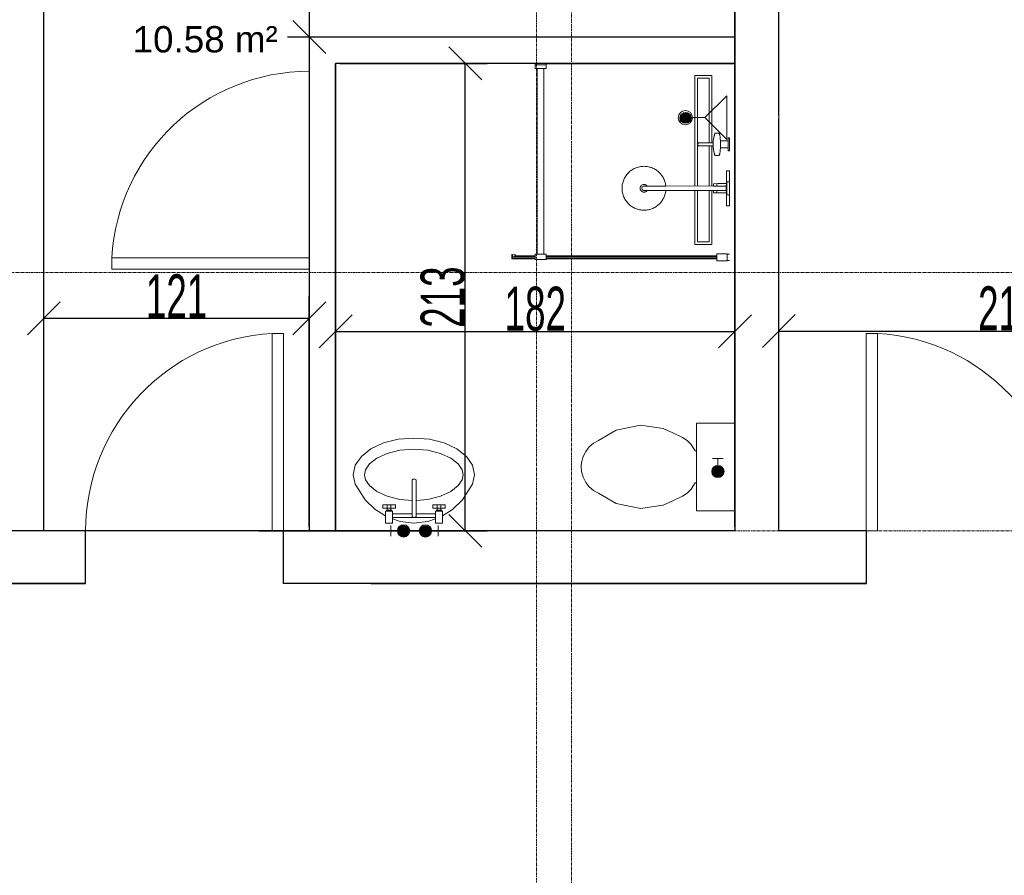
# Model space of a CAD drawing. Header units: millimetres. Extents: x -57334 to 14098, y -25409 to 16656.
# Tile 37 of 50: x -18823 to -14336, y -5139 to -1240. Entities that reach past the tile are written whole.
import ezdxf
from ezdxf.lldxf.tags import DXFTag

# ---------------------------------------------------------------- set-up
doc = ezdxf.new("R2010")
doc.units = ezdxf.units.MM
doc.linetypes.add('Linia siatki', pattern=[22.225, 12.7, -3.175, 3.175, -3.175])
for name, color, linetype, lineweight in [('A-ANNO-DIMS', 7, 'Continuous', 5), ('A-AREA-IDEN', 7, 'Continuous', 5), ('A-DETL-GENF', 7, 'Continuous', 5), ('A-DOOR', 7, 'Continuous', 5), ('A-WALL', 7, 'Continuous', 5), ('IS_Odbiorniki', 7, 'SOLID', 18), ('P-SANR-FIXT', 7, 'Continuous', 5), ('S-GRID', 7, 'Continuous', 5)]:
    doc.layers.add(name, color=color, linetype=linetype, lineweight=lineweight)
doc.layers.add('Default', color=7, linetype='Continuous')
doc.layers.add('IS_Ciepła_woda', color=1, linetype='DASHDOT', lineweight=30, true_color=0xff0000)
doc.styles.add('Arial_3', font='arial.ttf', dxfattribs={"height": 120})
doc.styles.add('Arial_5', font='arial.ttf', dxfattribs={"width": 0.6, "height": 200})
tags = doc.linetypes.add('DASHDOT', pattern=[20, 10, -5, 0, -5]).pattern_tags.tags
tags[10:11] = [DXFTag(74, 4), DXFTag(75, 0), DXFTag(340, '0'), DXFTag(46, 0.0), DXFTag(50, 0.0), DXFTag(44, 0.0), DXFTag(45, 0.0)]
tags[8:9] = [DXFTag(74, 4), DXFTag(75, 0), DXFTag(340, '0'), DXFTag(46, 0.0), DXFTag(50, 0.0), DXFTag(44, 0.0), DXFTag(45, 0.0)]
tags[6:7] = [DXFTag(74, 4), DXFTag(75, 0), DXFTag(340, '0'), DXFTag(46, 0.0), DXFTag(50, 0.0), DXFTag(44, 0.0), DXFTag(45, 0.0)]
tags[4:5] = [DXFTag(74, 4), DXFTag(75, 0), DXFTag(340, '0'), DXFTag(46, 0.0), DXFTag(50, 0.0), DXFTag(44, 0.0), DXFTag(45, 0.0)]
tags = doc.linetypes.add('SOLID', pattern=[10, 10, 0]).pattern_tags.tags
tags[6:7] = [DXFTag(74, 4), DXFTag(75, 0), DXFTag(340, '0'), DXFTag(46, 0.0), DXFTag(50, 0.0), DXFTag(44, 0.0), DXFTag(45, 0.0)]
tags[4:5] = [DXFTag(74, 4), DXFTag(75, 0), DXFTag(340, '0'), DXFTag(46, 0.0), DXFTag(50, 0.0), DXFTag(44, 0.0), DXFTag(45, 0.0)]
doc.dimstyles.new('standard_wielkość_otworów', dxfattribs={"dimscale": 304.8, "dimtxt": 204.05188, "dimasz": 0.492126, "dimexe": 0.328084, "dimexo": 0.0625, "dimgap": 0, "dimtad": 1, "dimdec": 0, "dimlfac": 0.1, "dimzin": 0, "dimdsep": 46, "dimtxsty": 'Arial_5', "dimblk1": 'OBLIQUE', "dimblk2": 'OBLIQUE', "dimsah": 1, "dimcen": 0.09, "dimazin": 0, "dimtfac": 1, "dimtdec": 4, "dimtix": 1, "dimtmove": 0, "dimatfit": 3, "dimfxl": 0.328084, "dimfxlon": 1, "dimtvp": 1, "dimtolj": 1, "dimtzin": 0, "dimarcsym": 2})

# ---------------------------------------------------------------- blocks, each defined once
blk = doc.blocks.new('M_Jednoskrzydłowe płytowe - 90-1643404-RZUT PIĘTRA II')
at = {"layer": 'A-DOOR', "lineweight": 18}
for p, q in [((399, 120), (399, 1020.2)), ((450, 1020.2), (399, 1020.2)), ((450, 120), (450, 1020.2)), ((450, 120), (399, 120))]:
    blk.add_line(p, q, dxfattribs=at)
at = {"layer": 'A-DOOR'}
blk.add_arc((450, 120), 901.7, 93.2424, 180, dxfattribs=at)
blk = doc.blocks.new('Sanitary_Showers_Roca_T-500-Pack-Basic-Thermostatic - T-500 Pack Basic Thermostatic-822852-Rzut Parteru')
at = {"layer": 'A-DETL-GENF'}
for p, q in [((63, 0), (-4.7, 0)), ((-4.7, 0), (-4.7, -13)), ((85.3, 0), (63, 0)), ((155.3, 0), (85.3, 0)), ((-167.8, -44.5), (-169.8, -44.9)), ((-165.6, -44), (-167.8, -44.5)), ((-163.2, -43.6), (-165.6, -44)), ((-160.5, -43.2), (-163.2, -43.6)), ((-157.6, -42.8), (-160.5, -43.2)), ((-154.4, -42.5), (-157.6, -42.8)), ((-123.6, -0.1), (-154.7, -0.1)), ((-154.7, -0.1), (-154.7, -6.1)), ((-154.7, -6.1), (-140.7, -6.1)), ((-151.1, -42.2), (-154.4, -42.5)), ((-147.7, -41.9), (-151.1, -42.2)), ((-144.1, -41.7), (-147.7, -41.9)), ((-140.7, -41.5), (-144.1, -41.7)), ((-140.7, -6.1), (-140.7, -41.5)), ((-140.7, -6.1), (-108.7, -6.1)), ((-134.3, -41.3), (-140.7, -41.5)), ((-127.9, -41.2), (-134.3, -41.3)), ((-121.5, -41.2), (-127.9, -41.2)), ((-94.7, -0.1), (-123.6, -0.1)), ((-115.1, -41.3), (-121.5, -41.2)), ((-108.7, -41.5), (-115.1, -41.3)), ((-108.7, -41.5), (-108.7, -6.1)), ((-108.7, -6.1), (-94.7, -6.1)), ((-105.4, -41.7), (-108.7, -41.5)), ((-101.8, -41.9), (-105.4, -41.7)), ((-98.3, -42.2), (-101.8, -41.9)), ((-95, -42.5), (-98.3, -42.2)), ((-91.9, -42.8), (-95, -42.5)), ((-94.7, -6.1), (-94.7, -0.1)), ((-89, -43.2), (-91.9, -42.8)), ((-86.3, -43.6), (-89, -43.2)), ((-83.8, -44), (-86.3, -43.6)), ((-81.6, -44.4), (-83.8, -44)), ((-79.7, -44.9), (-81.6, -44.4)), ((-4.7, -13), (53.8, -13)), ((45.3, -0.1), (45.3, -12.1)), ((45.3, -12.1), (105.3, -12.1)), ((53.8, -13), (54, -29.1)), ((53.8, -13), (61.3, -13)), ((54, -29.1), (54, -31.8)), ((54, -31.8), (54.3, -52.5)), ((61.3, -12.1), (61.3, -14.6)), ((61.3, -14.6), (89.3, -14.6)), ((65, -14.6), (65, -73.3)), ((89.3, -12.1), (75.3, -12.1)), ((85.6, -73.3), (85.6, -14.6)), ((89.3, -14.6), (89.3, -12.1)), ((96.8, -13), (89.3, -13)), ((96.3, -52.5), (96.5, -31.8)), ((96.5, -29.1), (96.8, -13)), ((96.5, -31.8), (96.5, -29.1)), ((96.8, -13), (155.3, -13)), ((105.3, -12.1), (105.3, -0.1)), ((155.3, -13), (155.3, 0)), ((-174.7, -47), (-175.3, -48)), ((-175.3, -48), (-175.3, -65.1)), ((-175.3, -65.1), (-174.7, -66.2)), ((-173.9, -46.4), (-174.7, -47)), ((-174.7, -66.2), (-173.9, -66.7)), ((-172.8, -45.9), (-173.9, -46.4)), ((-173.9, -66.7), (-172.8, -67.2)), ((-171.4, -45.4), (-172.8, -45.9)), ((-172.8, -67.2), (-171.4, -67.7)), ((-169.8, -44.9), (-171.4, -45.4)), ((-171.4, -67.7), (-169.8, -68.2)), ((-169.8, -68.2), (-167.8, -68.7)), ((-167.8, -68.7), (-165.5, -69.1)), ((-165.5, -69.1), (-164, -69.6)), ((-164, -69.6), (-163.1, -69.8)), ((-163.1, -69.8), (-156.8, -71.3)), ((-156.8, -71.3), (-155.8, -71.5)), ((-155.8, -71.5), (-154.8, -71.7)), ((-154.8, -71.7), (-149.8, -72.7)), ((-149.8, -72.7), (-148.9, -72.8)), ((-148.9, -72.8), (-147.9, -73)), ((-147.9, -73), (-146.8, -73.1)), ((-146.8, -73.1), (-142.4, -73.8)), ((-142.4, -73.8), (-141.6, -73.9)), ((-141.6, -73.9), (-140.6, -74)), ((-140.6, -74), (-139.6, -74.1)), ((-139.6, -74.1), (-138.6, -74.2)), ((-138.6, -74.2), (-137.6, -74.3)), ((-137.6, -74.3), (-136.5, -74.3)), ((-136.5, -74.3), (-133.6, -74.6)), ((-133.6, -74.6), (-132.8, -74.6)), ((-132.8, -74.6), (-131.7, -74.7)), ((-131.7, -74.7), (-131.7, -80.5)), ((-131.7, -74.7), (-128.9, -74.8)), ((-131.7, -80.5), (-131.7, -86)), ((-131.7, -86), (-131.7, -88.8)), ((-131.7, -88.8), (-131.7, -91.8)), ((-128.9, -74.8), (-126.1, -74.9)), ((-126.1, -74.9), (-123.3, -74.9)), ((-123.3, -74.9), (-120.5, -74.8)), ((-120.5, -74.8), (-117.7, -74.7)), ((-117.7, -74.7), (-116.7, -74.6)), ((-117.7, -109.6), (-117.7, -74.7)), ((-116.7, -74.6), (-115.8, -74.6)), ((-115.8, -74.6), (-112.9, -74.3)), ((-112.9, -74.3), (-111.8, -74.3)), ((-111.8, -74.3), (-110.8, -74.2)), ((-110.8, -74.2), (-109.8, -74.1)), ((-109.8, -74.1), (-108.8, -74)), ((-108.8, -74), (-107.9, -73.9)), ((-107.9, -73.9), (-107, -73.7)), ((-107, -73.7), (-102.6, -73.1)), ((-102.6, -73.1), (-101.5, -73)), ((-101.5, -73), (-100.5, -72.8)), ((-100.5, -72.8), (-99.6, -72.7)), ((-99.6, -72.7), (-94.7, -71.7)), ((-94.7, -71.7), (-93.6, -71.5)), ((-93.6, -71.5), (-92.6, -71.3)), ((-92.6, -71.3), (-86.4, -69.8)), ((-86.4, -69.8), (-85.4, -69.5)), ((-85.4, -69.5), (-83.9, -69.1)), ((-83.9, -69.1), (-81.6, -68.6)), ((-81.6, -68.6), (-79.6, -68.2)), ((-78, -45.4), (-79.7, -44.9)), ((-79.6, -68.2), (-78, -67.7)), ((-76.6, -45.9), (-78, -45.4)), ((-78, -67.7), (-76.6, -67.2)), ((-75.5, -46.4), (-76.6, -45.9)), ((-76.6, -67.2), (-75.5, -66.7)), ((-74.8, -46.9), (-75.5, -46.4)), ((-75.5, -66.7), (-74.8, -66.1)), ((-74.1, -48), (-74.8, -46.9)), ((-74.8, -66.1), (-74.1, -65.1)), ((-74.1, -65.1), (-74.1, -48)), ((54.3, -52.5), (54.7, -73.3)), ((54.4, -57.9), (65, -57.9)), ((54.7, -73.3), (65, -73.3)), ((60.3, -57.9), (59.5, -57.9)), ((60.3, -73.2), (59.5, -73.3)), ((61.1, -57.8), (60.3, -57.9)), ((61.1, -73.1), (60.3, -73.2)), ((61.9, -57.6), (61.1, -57.8)), ((61.9, -73), (61.1, -73.1)), ((62.6, -57.4), (61.9, -57.6)), ((62.6, -72.8), (61.9, -73)), ((63.4, -57.2), (62.6, -57.4)), ((63.4, -72.6), (62.6, -72.8)), ((64.2, -57), (63.4, -57.2)), ((64.2, -72.3), (63.4, -72.6)), ((65, -56.7), (64.2, -57)), ((65, -72.1), (64.2, -72.3)), ((65, -73.3), (64.8, -290.3)), ((86.4, -56.9), (85.6, -56.7)), ((85.6, -57.9), (96.2, -57.9)), ((86.4, -72.3), (85.6, -72)), ((85.6, -290.3), (85.6, -73.3)), ((85.6, -73.3), (95.8, -73.3)), ((87.2, -57.2), (86.4, -56.9)), ((87.2, -72.5), (86.4, -72.3)), ((88, -57.4), (87.2, -57.2)), ((88, -72.7), (87.2, -72.5)), ((88.8, -57.6), (88, -57.4)), ((88.8, -72.9), (88, -72.7)), ((89.6, -57.8), (88.8, -57.6)), ((89.6, -73.1), (88.8, -72.9)), ((90.4, -57.9), (89.6, -57.8)), ((90.4, -73.2), (89.6, -73.1)), ((91.3, -57.9), (90.4, -57.9)), ((91.3, -73.3), (90.4, -73.2)), ((95.8, -73.3), (96.3, -52.5)), ((-131.7, -91.8), (-131.7, -96.5)), ((-131.7, -96.5), (-131.7, -101.5)), ((-131.7, -101.5), (-131.7, -116.3)), ((-131.7, -116.3), (-131.7, -138.6)), ((-117.7, -121.5), (-117.7, -109.6)), ((-117.7, -130.3), (-117.7, -121.5)), ((-117.7, -136.7), (-117.7, -130.3)), ((-131.7, -138.6), (-131.5, -139.9)), ((-131.5, -139.9), (-131.1, -141.1)), ((-131.1, -141.1), (-130.4, -142.3)), ((-130.4, -142.3), (-129.5, -143.4)), ((-129.5, -143.4), (-127.2, -144.9)), ((-127.2, -144.9), (-126, -145.3)), ((-126, -145.3), (-124.7, -145.5)), ((-124.7, -145.5), (-123.4, -145.3)), ((-123.4, -145.3), (-122.1, -144.9)), ((-122.1, -144.9), (-119.9, -143.3)), ((-119.9, -143.3), (-119, -142.3)), ((-119, -142.3), (-118.3, -141.1)), ((-118.3, -141.1), (-117.8, -139.9)), ((-117.8, -139.9), (-117.7, -138.6)), ((-117.7, -138.6), (-117.7, -136.7)), ((10, -314.1), (6.4, -317.2)), ((13.7, -311), (10, -314.1)), ((17.6, -308.1), (13.7, -311)), ((21.7, -305.3), (17.6, -308.1)), ((26, -302.8), (21.7, -305.3)), ((30.4, -300.4), (26, -302.8)), ((35, -298.2), (30.4, -300.4)), ((39.7, -296.3), (35, -298.2)), ((44.6, -294.6), (39.7, -296.3)), ((49.5, -293.1), (44.6, -294.6)), ((54.6, -291.9), (49.5, -293.1)), ((59.6, -291), (54.6, -291.9)), ((64.8, -290.3), (59.6, -291)), ((65, -290.3), (65, -385.5)), ((90.3, -290.9), (85.6, -290.3)), ((85.6, -385.5), (85.6, -290.3)), ((95.3, -291.8), (90.3, -290.9)), ((100.2, -292.9), (95.3, -291.8)), ((104.9, -294.3), (100.2, -292.9)), ((109.5, -295.8), (104.9, -294.3)), ((114, -297.6), (109.5, -295.8)), ((118.4, -299.5), (114, -297.6)), ((122.5, -301.6), (118.4, -299.5)), ((126.6, -303.9), (122.5, -301.6)), ((130.4, -306.3), (126.6, -303.9)), ((134.1, -308.9), (130.4, -306.3)), ((137.6, -311.6), (134.1, -308.9)), ((141.1, -314.5), (137.6, -311.6)), ((-18.7, -355.5), (-20.2, -360.1)), ((-16.9, -351), (-18.7, -355.5)), ((-15, -346.7), (-16.9, -351)), ((-12.8, -342.5), (-15, -346.7)), ((-10.6, -338.5), (-12.8, -342.5)), ((-8.2, -334.6), (-10.6, -338.5)), ((-5.6, -331), (-8.2, -334.6)), ((-2.9, -327.4), (-5.6, -331)), ((0, -324), (-2.9, -327.4)), ((3.1, -320.6), (0, -324)), ((6.4, -317.2), (3.1, -320.6)), ((144.5, -317.6), (141.1, -314.5)), ((147.8, -320.9), (144.5, -317.6)), ((151, -324.4), (147.8, -320.9)), ((154.1, -328.2), (151, -324.4)), ((157, -332.1), (154.1, -328.2)), ((159.7, -336.2), (157, -332.1)), ((162.3, -340.5), (159.7, -336.2)), ((164.7, -344.9), (162.3, -340.5)), ((166.8, -349.5), (164.7, -344.9)), ((168.8, -354.2), (166.8, -349.5)), ((170.5, -359.1), (168.8, -354.2)), ((-24.6, -384.8), (-24.7, -390)), ((-24.7, -390), (-24.6, -395.1)), ((-24.2, -379.7), (-24.6, -384.8)), ((-24.6, -395.1), (-24.2, -400.3)), ((-23.6, -374.7), (-24.2, -379.7)), ((-24.2, -400.3), (-23.5, -405.4)), ((-22.7, -369.8), (-23.6, -374.7)), ((-21.6, -364.9), (-22.7, -369.8)), ((-20.2, -360.1), (-21.6, -364.9)), ((58.2, -386.3), (57.8, -388.8)), ((57.8, -388.8), (57.9, -391.4)), ((57.9, -391.4), (58.3, -393.9)), ((58.9, -383.8), (58.2, -386.3)), ((58.3, -393.9), (59.1, -396.4)), ((59.9, -381.4), (58.9, -383.8)), ((59.1, -396.4), (60.3, -398.7)), ((61.3, -379.3), (59.9, -381.4)), ((60.3, -398.7), (61.7, -400.8)), ((63, -377.3), (61.3, -379.3)), ((61.7, -400.8), (63.5, -402.7)), ((65, -375.6), (63, -377.3)), ((63.5, -402.7), (65.5, -404.3)), ((65, -385.5), (65.3, -392.3)), ((65.3, -392.3), (69, -397.9)), ((69, -397.9), (75.3, -400.1)), ((75.3, -400.1), (81.6, -397.9)), ((81.6, -397.9), (85.3, -392.3)), ((85, -404.3), (87.1, -402.7)), ((85.3, -392.3), (85.6, -385.5)), ((87.6, -377.3), (85.6, -375.6)), ((87.1, -402.7), (88.8, -400.8)), ((89.3, -379.3), (87.6, -377.3)), ((88.8, -400.8), (90.3, -398.7)), ((90.7, -381.4), (89.3, -379.3)), ((90.3, -398.7), (91.5, -396.4)), ((91.7, -383.8), (90.7, -381.4)), ((91.5, -396.4), (92.3, -393.9)), ((92.4, -386.3), (91.7, -383.8)), ((92.3, -393.9), (92.7, -391.4)), ((92.8, -388.8), (92.4, -386.3)), ((92.7, -391.4), (92.8, -388.8)), ((171.9, -364), (170.5, -359.1)), ((173.1, -369), (171.9, -364)), ((174.1, -374.1), (173.1, -369)), ((174.7, -379.3), (174.1, -374.1)), ((174.2, -404.8), (174.8, -399.8)), ((175.1, -384.4), (174.7, -379.3)), ((174.8, -399.8), (175.2, -394.7)), ((175.3, -389.6), (175.1, -384.4)), ((175.2, -394.7), (175.3, -389.6)), ((-23.5, -405.4), (-22.5, -410.5)), ((-22.5, -410.5), (-21.3, -415.5)), ((-21.3, -415.5), (-19.9, -420.5)), ((-19.9, -420.5), (-18.2, -425.3)), ((-18.2, -425.3), (-16.2, -430)), ((-16.2, -430), (-14.1, -434.6)), ((-14.1, -434.6), (-11.7, -439.1)), ((-11.7, -439.1), (-9.1, -443.3)), ((-9.1, -443.3), (-6.4, -447.5)), ((-6.4, -447.5), (-3.5, -451.4)), ((65.5, -404.3), (67.8, -405.6)), ((67.8, -405.6), (70.2, -406.5)), ((70.2, -406.5), (72.7, -407.1)), ((72.7, -407.1), (75.3, -407.3)), ((75.3, -407.3), (77.9, -407.1)), ((77.9, -407.1), (80.4, -406.5)), ((80.4, -406.5), (82.8, -405.6)), ((82.8, -405.6), (85, -404.3)), ((153.5, -452.1), (156.2, -448.5)), ((156.2, -448.5), (158.7, -444.9)), ((158.7, -444.9), (161.1, -441)), ((161.1, -441), (163.4, -437)), ((163.4, -437), (165.5, -432.8)), ((165.5, -432.8), (167.5, -428.5)), ((167.5, -428.5), (169.2, -424)), ((169.2, -424), (170.8, -419.4)), ((170.8, -419.4), (172.1, -414.6)), ((172.1, -414.6), (173.3, -409.8)), ((173.3, -409.8), (174.2, -404.8)), ((-3.5, -451.4), (-0.4, -455.1)), ((-0.4, -455.1), (2.8, -458.6)), ((2.8, -458.6), (6.1, -461.9)), ((6.1, -461.9), (9.5, -465.1)), ((9.5, -465.1), (13, -468)), ((13, -468), (16.5, -470.7)), ((16.5, -470.7), (20.2, -473.2)), ((20.2, -473.2), (24, -475.6)), ((24, -475.6), (28, -477.9)), ((28, -477.9), (32.2, -480)), ((32.2, -480), (36.6, -482)), ((36.6, -482), (41, -483.7)), ((41, -483.7), (45.7, -485.3)), ((45.7, -485.3), (50.4, -486.6)), ((50.4, -486.6), (55.3, -487.7)), ((55.3, -487.7), (60.2, -488.6)), ((60.2, -488.6), (65.3, -489.3)), ((65.3, -489.3), (70.4, -489.6)), ((70.4, -489.6), (75.5, -489.8)), ((75.5, -489.8), (80.6, -489.6)), ((80.6, -489.6), (85.8, -489.2)), ((85.8, -489.2), (90.9, -488.5)), ((90.9, -488.5), (96, -487.6)), ((96, -487.6), (101.1, -486.4)), ((101.1, -486.4), (106, -484.9)), ((106, -484.9), (110.8, -483.2)), ((110.8, -483.2), (115.6, -481.3)), ((115.6, -481.3), (120.2, -479.1)), ((120.2, -479.1), (124.6, -476.8)), ((124.6, -476.8), (128.9, -474.2)), ((128.9, -474.2), (133, -471.4)), ((133, -471.4), (136.9, -468.5)), ((136.9, -468.5), (140.6, -465.5)), ((140.6, -465.5), (144.1, -462.3)), ((144.1, -462.3), (147.5, -459)), ((147.5, -459), (150.6, -455.6)), ((150.6, -455.6), (153.5, -452.1))]:
    blk.add_line(p, q, dxfattribs=at)
blk = doc.blocks.new('Plumbing_Drainage_Roca_IN-WALL-950-IN-DRAIN-CHANNEL-Installatio - IN-WALL 950 IN-DRAIN CHANNEL - Installation drainage kit-V29-Rzut Parteru')
at = {"layer": 'A-DETL-GENF'}
for p, q in [((-385.7, 39.3), (-385.7, -38.1)), ((-78, 39.3), (-385.7, 39.3)), ((-78, 39.3), (-385.7, 39.3)), ((-385.7, 39.3), (-385.7, -38.1)), ((-78, 27.3), (-373.4, 27.3)), ((-373.4, 27.3), (-373.4, -26)), ((118.7, 39.3), (-63.9, 39.3)), ((118.7, 39.3), (-63.9, 39.3)), ((118.7, 27.3), (-63.9, 27.3)), ((385.8, 39.3), (139.3, 39.3)), ((385.8, 39.3), (139.3, 39.3)), ((373.6, 27.3), (139.3, 27.3)), ((373.6, -26), (373.6, 27.3)), ((385.8, -38.1), (385.8, 39.3)), ((385.8, -38.1), (385.8, 39.3)), ((-385.7, -38.1), (118.6, -38.1)), ((-385.7, -38.1), (118.6, -38.1)), ((-373.4, -26), (118.7, -26)), ((139.3, -26), (373.6, -26)), ((139.3, -38.1), (385.8, -38.1)), ((139.3, -38.1), (385.8, -38.1))]:
    blk.add_line(p, q, dxfattribs=at)
blk = doc.blocks.new('Sanitary_Shower-screens_Shower-wall-Square_100_GB51SRWL10 _1_ - 1000 mm_ Chromed Profiles-830542-Rzut Parteru')
at = {"layer": 'P-SANR-FIXT', "color": 13, "true_color": 0xcb6b69}
for p, q in [((11, 898), (1, 898)), ((11, 899), (11, 898)), ((11, 898), (11, 870)), ((56.5, 900), (12, 900)), ((58, 869.5), (58, 898.5)), ((1, 870), (11, 870)), ((11, 870), (11, 869)), ((12, 868), (56.5, 868)), ((837, 890.5), (58, 890.5)), ((58, 890.5), (58, 877.5)), ((837, 887), (58, 887)), ((58, 887), (58, 881)), ((58, 881), (837, 881)), ((58, 877.5), (837, 877.5)), ((887, 893), (837, 893)), ((837, 893), (837, 870)), ((837, 870), (887, 870)), ((846.5, 870), (846.5, 23)), ((877.5, 23), (877.5, 870)), ((887, 870), (887, 893)), ((993.5, 890.5), (887, 890.5)), ((991.5, 887), (887, 887)), ((887, 881), (991.5, 881)), ((887, 877.5), (981.3, 877.5)), ((977.8, 872.6), (991.1, 871.2)), ((981.1, 876.9), (978.3, 877.2)), ((980, 888.6), (979.9, 887.1)), ((979.9, 887.1), (991.8, 888.3)), ((991.8, 879.7), (979.9, 880.9)), ((979.9, 880.9), (979.9, 879.8)), ((979.9, 879.8), (981.8, 879.6)), ((991.4, 889.5), (980, 888.6)), ((981.8, 879.6), (981.1, 876.9)), ((988.9, 876), (989.6, 878.9)), ((991.5, 875.7), (988.9, 876)), ((989.3, 877.5), (993.5, 877.5)), ((989.6, 878.9), (991.3, 878.6)), ((991.5, 881), (991.5, 887)), ((991.8, 888.3), (991.8, 879.7)), ((993, 880.1), (993, 888)), ((993.5, 877.5), (993.5, 890.5)), ((846.5, 23), (837, 23)), ((837, 23), (837, 0)), ((837, 0), (887, 0)), ((838, 6), (888, 6)), ((846.5, 23), (877.5, 23)), ((887, 23), (877.5, 23)), ((887, 0), (887, 23))]:
    blk.add_line(p, q, dxfattribs=at)
for centre, radius, start, end in [((12, 899), 1, 90, 180), ((56.5, 898.5), 1.5, 0, 90), ((12, 869), 1, 180, 270), ((56.5, 869.5), 1.5, 270, 360), ((978, 874.9), 2.29, 83.0727, 263.758), ((991.3, 873.5), 2.28, 263.758, 84.1208), ((991.5, 880.1), 1.52, 261.8239, 359.9691), ((991.5, 888), 1.51, 2.4505, 94.355)]:
    blk.add_arc(centre, radius, start, end, dxfattribs=at)
blk = doc.blocks.new('A$C4DF32C06')
at = {"layer": 'IS_Odbiorniki', "ltscale": 10}
h = blk.add_hatch(color=256, dxfattribs=at)
h.dxf.hatch_style = 1
edge = h.paths.add_edge_path()
edge.add_arc((28.2, 28.2), 28.2, 0, 360)
for points in [[(56.5, 28.2), (86.6, 28.2), (86.6, 52.7)], [(56.5, 28.2), (86.6, 28.2), (86.6, 3.8)]]:
    blk.add_lwpolyline(points, dxfattribs=at)
blk.add_circle((28.2, 28.2), 28.2, dxfattribs=at)
blk = doc.blocks.new('M_Jednoskrzydłowe płytowe - 90-1645250-RZUT PIĘTRA II')
at = {"layer": 'A-DOOR', "lineweight": 18}
for p, q in [((399, -150), (399, -1050.2)), ((450, -150), (399, -150)), ((450, -150), (450, -1050.2)), ((450, -1050.2), (399, -1050.2))]:
    blk.add_line(p, q, dxfattribs=at)
at = {"layer": 'A-DOOR'}
blk.add_arc((450, -150), 901.7, 180, 266.7576, dxfattribs=at)
blk = doc.blocks.new('_Oblique')
at = {"color": 0, "linetype": 'ByBlock', "lineweight": -2}
blk.add_line((-0.5, -0.5), (0.5, 0.5), dxfattribs=at)
blk = doc.blocks.new('*D261')
at = {"layer": 'A-ANNO-DIMS', "color": 0, "lineweight": -2, "transparency": 16777216}
for p, q in [((-18713.4, -3550.4), (-18713.4, -2500.6)), ((-17503.4, -3550.4), (-17503.4, -2500.6)), ((-18713.4, -2600.6), (-17503.4, -2600.6))]:
    blk.add_line(p, q, dxfattribs=at)
at = {"layer": 'Defpoints', "color": 0, "transparency": 16777216}
for p in [(-17503.4, -2600.6), (-18713.4, -3569.4), (-17503.4, -3569.4)]:
    blk.add_point(p, dxfattribs=at)
at = {"layer": 'A-ANNO-DIMS', "color": 0, "lineweight": -2, "transparency": 16777216, "xscale": 150, "yscale": 150, "zscale": 150, "rotation": 180}
blk.add_blockref('_Oblique', (-18713.4, -2600.6), dxfattribs=at)
at = {"layer": 'A-ANNO-DIMS', "color": 0, "lineweight": -2, "transparency": 16777216, "xscale": 150, "yscale": 150, "zscale": 150}
blk.add_blockref('_Oblique', (-17503.4, -2600.6), dxfattribs=at)
at = {"layer": 'A-ANNO-DIMS', "color": 0, "transparency": 16777216, "insert": (-18108.4, -2500.2), "char_height": 200, "attachment_point": 5, "style": 'Arial_5'}
blk.add_mtext('\\A1;121', dxfattribs=at)
blk = doc.blocks.new('*D262')
at = {"layer": 'A-ANNO-DIMS', "color": 0, "lineweight": -2, "transparency": 16777216}
for p, q in [((-15582.5, 1535.5), (-17603.4, 1535.5)), ((-17503.4, 1535.5), (-17503.4, -1318.9)), ((-15582.5, -1318.9), (-17603.4, -1318.9))]:
    blk.add_line(p, q, dxfattribs=at)
at = {"layer": 'Defpoints', "color": 0, "transparency": 16777216}
for p in [(-15563.4, 1535.5), (-17503.4, -1318.9), (-15563.4, -1318.9)]:
    blk.add_point(p, dxfattribs=at)
at = {"layer": 'A-ANNO-DIMS', "color": 0, "lineweight": -2, "transparency": 16777216, "xscale": 150, "yscale": 150, "zscale": 150}
for p, rotation in [((-17503.4, 1535.5), 90), ((-17503.4, -1318.9), 270)]:
    blk.add_blockref('_Oblique', p, dxfattribs=dict(at, rotation=rotation))
at = {"layer": 'A-ANNO-DIMS', "color": 0, "transparency": 16777216, "insert": (-17605.5, 108.3), "char_height": 200, "attachment_point": 5, "rotation": 90, "style": 'Arial_5'}
blk.add_mtext('\\A1;285', dxfattribs=at)
blk = doc.blocks.new('*D263')
at = {"layer": 'A-ANNO-DIMS', "color": 0, "lineweight": -2, "transparency": 16777216}
for p, q in [((-18713.4, -3550.4), (-18713.4, -936.2)), ((-15563.4, -3550.4), (-15563.4, -936.2)), ((-18713.4, -1036.2), (-15563.4, -1036.2))]:
    blk.add_line(p, q, dxfattribs=at)
at = {"layer": 'Defpoints', "color": 0, "transparency": 16777216}
for p in [(-15563.4, -1036.2), (-18713.4, -3569.4), (-15563.4, -3569.4)]:
    blk.add_point(p, dxfattribs=at)
at = {"layer": 'A-ANNO-DIMS', "color": 0, "lineweight": -2, "transparency": 16777216, "xscale": 150, "yscale": 150, "zscale": 150, "rotation": 180}
blk.add_blockref('_Oblique', (-18713.4, -1036.2), dxfattribs=at)
at = {"layer": 'A-ANNO-DIMS', "color": 0, "lineweight": -2, "transparency": 16777216, "xscale": 150, "yscale": 150, "zscale": 150}
blk.add_blockref('_Oblique', (-15563.4, -1036.2), dxfattribs=at)
at = {"layer": 'A-ANNO-DIMS', "color": 0, "transparency": 16777216, "insert": (-17138.4, -934), "char_height": 200, "attachment_point": 5, "style": 'Arial_5'}
blk.add_mtext('\\A1;315', dxfattribs=at)
blk = doc.blocks.new('*D264')
at = {"layer": 'A-ANNO-DIMS', "color": 0, "lineweight": -2, "transparency": 16777216}
for p, q in [((-17383.4, -3550.4), (-17383.4, -2560.1)), ((-15563.4, -3550.4), (-15563.4, -2560.1)), ((-17383.4, -2660.1), (-15563.4, -2660.1))]:
    blk.add_line(p, q, dxfattribs=at)
at = {"layer": 'Defpoints', "color": 0, "transparency": 16777216}
for p in [(-15563.4, -2660.1), (-17383.4, -3569.4), (-15563.4, -3569.4)]:
    blk.add_point(p, dxfattribs=at)
at = {"layer": 'A-ANNO-DIMS', "color": 0, "lineweight": -2, "transparency": 16777216, "xscale": 150, "yscale": 150, "zscale": 150, "rotation": 180}
blk.add_blockref('_Oblique', (-17383.4, -2660.1), dxfattribs=at)
at = {"layer": 'A-ANNO-DIMS', "color": 0, "lineweight": -2, "transparency": 16777216, "xscale": 150, "yscale": 150, "zscale": 150}
blk.add_blockref('_Oblique', (-15563.4, -2660.1), dxfattribs=at)
at = {"layer": 'A-ANNO-DIMS', "color": 0, "transparency": 16777216, "insert": (-16473.4, -2558), "char_height": 200, "attachment_point": 5, "style": 'Arial_5'}
blk.add_mtext('\\A1;182', dxfattribs=at)
blk = doc.blocks.new('*D265')
at = {"layer": 'A-ANNO-DIMS', "color": 0, "lineweight": -2, "transparency": 16777216}
for p, q in [((-17364.4, -1438.9), (-16692.4, -1438.9)), ((-16792.4, -3569.4), (-16792.4, -1438.9)), ((-17364.4, -3569.4), (-16692.4, -3569.4))]:
    blk.add_line(p, q, dxfattribs=at)
at = {"layer": 'Defpoints', "color": 0, "transparency": 16777216}
for p in [(-17383.4, -1438.9), (-16792.4, -1438.9), (-17383.4, -3569.4)]:
    blk.add_point(p, dxfattribs=at)
at = {"layer": 'A-ANNO-DIMS', "color": 0, "lineweight": -2, "transparency": 16777216, "xscale": 150, "yscale": 150, "zscale": 150}
for p, rotation in [((-16792.4, -1438.9), 90), ((-16792.4, -3569.4), 270)]:
    blk.add_blockref('_Oblique', p, dxfattribs=dict(at, rotation=rotation))
at = {"layer": 'A-ANNO-DIMS', "color": 0, "transparency": 16777216, "insert": (-16894.6, -2504.1), "char_height": 200, "attachment_point": 5, "rotation": 90, "style": 'Arial_5'}
blk.add_mtext('\\A1;213', dxfattribs=at)
blk = doc.blocks.new('*D266')
at = {"layer": 'A-ANNO-DIMS', "color": 0, "lineweight": -2, "transparency": 16777216}
for p, q in [((-15363.4, -3550.4), (-15363.4, -2558.6)), ((-13267.7, -3550.4), (-13267.7, -2558.6)), ((-15363.4, -2658.6), (-13267.7, -2658.6))]:
    blk.add_line(p, q, dxfattribs=at)
at = {"layer": 'Defpoints', "color": 0, "transparency": 16777216}
for p in [(-13267.7, -2658.6), (-15363.4, -3569.4), (-13267.7, -3569.4)]:
    blk.add_point(p, dxfattribs=at)
at = {"layer": 'A-ANNO-DIMS', "color": 0, "lineweight": -2, "transparency": 16777216, "xscale": 150, "yscale": 150, "zscale": 150, "rotation": 180}
blk.add_blockref('_Oblique', (-15363.4, -2658.6), dxfattribs=at)
at = {"layer": 'A-ANNO-DIMS', "color": 0, "lineweight": -2, "transparency": 16777216, "xscale": 150, "yscale": 150, "zscale": 150}
blk.add_blockref('_Oblique', (-13267.7, -2658.6), dxfattribs=at)
at = {"layer": 'A-ANNO-DIMS', "color": 0, "transparency": 16777216, "insert": (-14315.5, -2556.5), "char_height": 200, "attachment_point": 5, "style": 'Arial_5'}
blk.add_mtext('\\A1;210', dxfattribs=at)

msp = doc.modelspace()

# ---------------------------------------------------------------- hatches: boundary and pattern name
at = {"true_color": 0xed1f24}
h = msp.add_hatch(color=240, dxfattribs=at)
h.dxf.hatch_style = 1
edge = h.paths.add_edge_path()
edge.add_arc((-15788.5, -1687.2), 24.5, 0, 360)
h = msp.add_hatch(color=240, dxfattribs=at)
h.dxf.hatch_style = 1
edge = h.paths.add_edge_path()
edge.add_arc((-15641.1, -3298.7), 24.5, 0, 360)
h = msp.add_hatch(color=240, dxfattribs=at)
h.dxf.hatch_style = 1
edge = h.paths.add_edge_path()
edge.add_arc((-17073.6, -3570.1), 24.5, 0, 360)
h = msp.add_hatch(color=240, dxfattribs=at)
h.dxf.hatch_style = 1
edge = h.paths.add_edge_path()
edge.add_arc((-16973.9, -3570.7), 24.5, 0, 360)

# ---------------------------------------------------------------- linework, layer by layer
for p, q in [((-18713.4, -2525.2), (-18713.4, 1520.6)), ((-18713.4, -3569.4), (-18713.4, 920.5)), ((-17503.4, -1318.9), (-17503.4, -3569.4)), ((-15563.4, -1318.9), (-17503.4, -1318.9)), ((-15563.4, -1438.9), (-17383.4, -1438.9)), ((-17383.4, -1438.9), (-17383.4, -3569.4)), ((-17383.4, -3569.4), (-17383.4, -1438.9)), ((-16424.3, -1438.9), (-15563.4, -1438.9)), ((-18713.4, -3569.4), (-18713.4, -2525.2)), ((-16468.4, -3569.4), (-19608.4, -3569.4)), ((-15563.4, -3569.4), (-18713.4, -3569.4)), ((-18522.9, -3809.4), (-18522.9, -3569.4)), ((-17733.4, -3569.4), (-17223.4, -3569.4)), ((-17621.2, -3809.4), (-17621.2, -3569.4)), ((-15563.4, -3569.4), (-17383.4, -3569.4)), ((-18522.9, -3809.4), (-19372.9, -3809.4)), ((-14963.4, -3809.4), (-17621.2, -3809.4))]:
    msp.add_line(p, q)
at = {"color": 240, "true_color": 0xed1f24}
for centre in [(-15788.5, -1687.2), (-15641.1, -3298.7), (-17073.6, -3570.1), (-16973.9, -3570.7)]:
    msp.add_circle(centre, 24.5, dxfattribs=at)
at = {"layer": 'A-WALL', "lineweight": 25}
for p, q in [((-15563.4, 1535.5), (-15563.4, -3569.4)), ((-15363.4, -1679.4), (-15363.4, -679.4)), ((-15363.4, -3569.4), (-15363.4, -1689.4)), ((-18123.4, -3569.4), (-18813.4, -3569.4)), ((-15563.4, -3569.4), (-17223.4, -3569.4)), ((-14963.4, -3569.4), (-15363.4, -3569.4)), ((-14963.4, -3809.4), (-14963.4, -3569.4)), ((-20953.4, -3809.4), (-18522.9, -3809.4)), ((-17223.4, -3809.4), (-14963.4, -3809.4))]:
    msp.add_line(p, q, dxfattribs=at)
at = {"layer": 'A-WALL'}
msp.add_line((-15363.4, -1679.4), (-15363.4, -1689.4), dxfattribs=at)
at = {"layer": 'Default', "color": 7, "lineweight": 15, "ltscale": 35, "transparency": 33554687}
for p, q in [((-16105, -3110.8), (-15994.5, -3087.8)), ((-15994.5, -3087.8), (-15890.9, -3102.8)), ((-15563.4, -3077.8), (-15739.4, -3077.8)), ((-15739.4, -3077.8), (-15739.4, -3204.8)), ((-16185.8, -3157.8), (-16105, -3110.8)), ((-15847, -3122.8), (-15890.9, -3102.8)), ((-15803.1, -3143.8), (-15847, -3122.8)), ((-17222.3, -3195.4), (-17165, -3168.8)), ((-17165, -3168.8), (-17098.4, -3152.1)), ((-17098.4, -3152.1), (-17026.8, -3146.3)), ((-17026.8, -3146.3), (-16955.3, -3152.1)), ((-16955.3, -3152.1), (-16888.6, -3168.8)), ((-16888.6, -3168.8), (-16831.4, -3195.4)), ((-16207.8, -3169.6), (-16227.2, -3186.2)), ((-16185.8, -3157.8), (-16207.8, -3169.6)), ((-15782, -3157.8), (-15803.1, -3143.8)), ((-15763.5, -3175.8), (-15782, -3157.8)), ((-15744.5, -3204.8), (-15763.5, -3175.8)), ((-17293.8, -3270.6), (-17266.2, -3230.1)), ((-17266.2, -3230.1), (-17222.3, -3195.4)), ((-17195.9, -3238.3), (-17148.2, -3216.1)), ((-17148.2, -3216.1), (-17090.2, -3201.6)), ((-17090.2, -3201.6), (-17026.8, -3196.5)), ((-17026.8, -3196.5), (-16963.4, -3201.6)), ((-16963.4, -3201.6), (-16905.4, -3216.1)), ((-16905.4, -3216.1), (-16857.8, -3238.3)), ((-16831.4, -3195.4), (-16787.5, -3230.1)), ((-16787.5, -3230.1), (-16759.9, -3270.6)), ((-16255.2, -3231), (-16262.5, -3257.3)), ((-16243.2, -3207), (-16255.2, -3231)), ((-16227.2, -3186.2), (-16243.2, -3207)), ((-15739.4, -3204.8), (-15744.5, -3204.8)), ((-15739.4, -3204.8), (-15739.4, -3350.8)), ((-17303.2, -3313.9), (-17293.8, -3270.6)), ((-17247, -3290.7), (-17229.2, -3264.6)), ((-17229.2, -3264.6), (-17195.9, -3238.3)), ((-16857.8, -3238.3), (-16824.5, -3264.6)), ((-16824.5, -3264.6), (-16806.7, -3290.7)), ((-16759.9, -3270.6), (-16750.5, -3313.9)), ((-16262.5, -3257.3), (-16264.4, -3277.8)), ((-17293.8, -3357.3), (-17303.2, -3313.9)), ((-17252, -3313.9), (-17247, -3290.7)), ((-17247, -3337.2), (-17252, -3313.9)), ((-16806.7, -3290.7), (-16801.6, -3313.9)), ((-16801.6, -3313.9), (-16806.7, -3337.2)), ((-16750.5, -3313.9), (-16759.9, -3357.3)), ((-16264.4, -3277.8), (-16265, -3277.8)), ((-16262.5, -3298.3), (-16264.4, -3277.8)), ((-16255.2, -3324.6), (-16262.5, -3298.3)), ((-17277, -3381.9), (-17293.8, -3357.3)), ((-17229.2, -3363.2), (-17247, -3337.2)), ((-17195.9, -3389.6), (-17229.2, -3363.2)), ((-17029.8, -3333.1), (-17035.2, -3337.4)), ((-17029.8, -3333.1), (-17035.2, -3337.4)), ((-17035.2, -3337.4), (-17035.2, -3492.3)), ((-17026, -3333.1), (-17029.8, -3333.1)), ((-17022.2, -3333.1), (-17026, -3333.1)), ((-17022.2, -3333.1), (-17016.9, -3337.4)), ((-17016.9, -3337.4), (-17016.9, -3358.9)), ((-17016.9, -3358.9), (-17016.9, -3504.4)), ((-16824.5, -3363.2), (-16857.8, -3389.6)), ((-16806.7, -3337.2), (-16824.5, -3363.2)), ((-16759.9, -3357.3), (-16776.6, -3381.9)), ((-16243.2, -3348.7), (-16255.2, -3324.6)), ((-16227.2, -3369.4), (-16243.2, -3348.7)), ((-15744.5, -3350.8), (-15763.5, -3379.8)), ((-15739.4, -3350.8), (-15744.5, -3350.8)), ((-15739.4, -3350.8), (-15739.4, -3477.8)), ((-17277, -3381.9), (-17248.3, -3427.4)), ((-17148.2, -3411.8), (-17195.9, -3389.6)), ((-16857.8, -3389.6), (-16905.4, -3411.8)), ((-16805.3, -3427.4), (-16776.6, -3381.9)), ((-16227.2, -3369.4), (-16207.8, -3386.1)), ((-16207.8, -3386.1), (-16185.8, -3397.8)), ((-16185.8, -3397.8), (-16105, -3444.8)), ((-15782, -3397.8), (-15803.1, -3411.8)), ((-15763.5, -3379.8), (-15782, -3397.8)), ((-17248.3, -3427.4), (-17203.4, -3472.2)), ((-17168.6, -3451.5), (-17168.6, -3466.5)), ((-17148.4, -3451.5), (-17168.6, -3451.5)), ((-17148.4, -3451.5), (-17148.4, -3466.5)), ((-17131.3, -3451.5), (-17148.4, -3451.5)), ((-17090.2, -3426.3), (-17148.2, -3411.8)), ((-17131.3, -3466.5), (-17131.3, -3451.5)), ((-17110.8, -3451.5), (-17131.3, -3451.5)), ((-17110.8, -3466.5), (-17110.8, -3451.5)), ((-17035.2, -3430.7), (-17090.2, -3426.3)), ((-16963.5, -3426.3), (-17017, -3430.7)), ((-16905.4, -3411.8), (-16963.5, -3426.3)), ((-16941.2, -3451.5), (-16941.2, -3466.5)), ((-16920.2, -3451.5), (-16941.2, -3451.5)), ((-16920.2, -3466.5), (-16920.2, -3451.5)), ((-16903.6, -3451.5), (-16920.2, -3451.5)), ((-16883.5, -3451.5), (-16903.6, -3451.5)), ((-16903.6, -3466.5), (-16903.6, -3451.5)), ((-16883.5, -3466.5), (-16883.5, -3451.5)), ((-16850.2, -3472.2), (-16805.3, -3427.4)), ((-16105, -3444.8), (-15994.5, -3467.8)), ((-15890.9, -3452.8), (-15994.5, -3467.8)), ((-15847, -3432.8), (-15890.9, -3452.8)), ((-15803.1, -3411.8), (-15847, -3432.8)), ((-17203.4, -3472.2), (-17168.6, -3494)), ((-17168.6, -3466.5), (-17148.4, -3466.5)), ((-17168.6, -3494), (-17161, -3498.8)), ((-17161, -3498.8), (-17155.5, -3502.2)), ((-17151.8, -3479.6), (-17155.5, -3479.6)), ((-17155.5, -3479.6), (-17155.5, -3533.8)), ((-17151.8, -3474.5), (-17151.8, -3479.6)), ((-17151.8, -3474.5), (-17127.4, -3474.5)), ((-17127.4, -3479.6), (-17151.8, -3479.6)), ((-17148.4, -3466.5), (-17131.3, -3466.5)), ((-17148.4, -3474.5), (-17148.4, -3466.5)), ((-17131.3, -3474.5), (-17131.3, -3466.5)), ((-17131.3, -3466.5), (-17110.8, -3466.5)), ((-17131.3, -3466.5), (-17131.3, -3466.5)), ((-17127.4, -3479.6), (-17127.4, -3474.5)), ((-17124.1, -3479.6), (-17127.4, -3479.6)), ((-17124.1, -3479.6), (-17124.1, -3533.8)), ((-17035.2, -3492.3), (-17124.1, -3492.3)), ((-17035.2, -3504.4), (-17035.2, -3492.3)), ((-16927.9, -3492.3), (-17016.9, -3492.3)), ((-16941.2, -3466.5), (-16920.2, -3466.5)), ((-16924.1, -3479.6), (-16927.9, -3479.6)), ((-16927.9, -3533.8), (-16927.9, -3479.6)), ((-16924.1, -3474.5), (-16924.1, -3479.6)), ((-16920.2, -3474.5), (-16924.1, -3474.5)), ((-16899.7, -3479.6), (-16924.1, -3479.6)), ((-16920.2, -3466.5), (-16903.6, -3466.5)), ((-16920.2, -3474.5), (-16920.2, -3466.5)), ((-16920.2, -3474.5), (-16903.6, -3474.5)), ((-16903.6, -3466.5), (-16883.5, -3466.5)), ((-16903.6, -3474.5), (-16903.6, -3466.5)), ((-16899.7, -3474.5), (-16903.6, -3474.5)), ((-16899.7, -3479.6), (-16899.7, -3474.5)), ((-16896.5, -3479.6), (-16899.7, -3479.6)), ((-16896.5, -3501.2), (-16850.2, -3472.2)), ((-16896.5, -3533.8), (-16896.5, -3479.6)), ((-15739.4, -3477.8), (-15563.4, -3477.8)), ((-17155.5, -3533.8), (-17124.1, -3533.8)), ((-17026, -3509.1), (-17124.1, -3509.1)), ((-17124.1, -3514.8), (-17089.8, -3526.8)), ((-17089.8, -3526.8), (-17026.8, -3533.8)), ((-17029.8, -3509.1), (-17035.2, -3504.4)), ((-17029.8, -3509.1), (-17035.2, -3509.1)), ((-17022.2, -3509.1), (-17029.8, -3509.1)), ((-17026.8, -3533.8), (-16963.8, -3526.8)), ((-16927.9, -3509.1), (-17026, -3509.1)), ((-17016.9, -3504.4), (-17022.2, -3509.1)), ((-17016.9, -3509.1), (-17022.2, -3509.1)), ((-16963.8, -3526.8), (-16927.9, -3514.2)), ((-16927.9, -3533.8), (-16896.5, -3533.8))]:
    msp.add_line(p, q, dxfattribs=at)
at = {"layer": 'IS_Odbiorniki', "ltscale": 10}
for points in [[(-15600.9, -1586), (-15600.9, -1786), (-15700, -1686), (-15600.9, -1586)], [(-15700, -1686), (-15759.4, -1686)]]:
    msp.add_lwpolyline(points, dxfattribs=at)
msp.add_ellipse((-15789.2, -1686), major_axis=(-32.4, 0), ratio=1, dxfattribs=at)
at = {"layer": 'S-GRID', "linetype": 'Linia siatki'}
for p, q in [((-16308.4, 10521.6), (-16308.4, -21375.5)), ((-16468.4, 9251.6), (-16468.4, -20105.5)), ((-55866.7, -2392.4), (559.4, -2392.4)), ((-55866.7, -3569.4), (559.4, -3569.4))]:
    msp.add_line(p, q, dxfattribs=at)

# ---------------------------------------------------------------- block references
at = {"layer": 'A-DETL-GENF', "rotation": 270}
for name, p in [('Plumbing_Drainage_Roca_IN-WALL-950-IN-DRAIN-CHANNEL-Installatio - IN-WALL 950 IN-DRAIN CHANNEL - Installation drainage kit-V29-Rzut Parteru', (-15708.3, -1878.9)), ('Sanitary_Showers_Roca_T-500-Pack-Basic-Thermostatic - T-500 Pack Basic Thermostatic-822852-Rzut Parteru', (-15588.3, -1932.6))]:
    msp.add_blockref(name, p, dxfattribs=at)
at = {"layer": 'A-DOOR', "rotation": 269.9999999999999}
msp.add_blockref('M_Jednoskrzydłowe płytowe - 90-1645250-RZUT PIĘTRA II', (-17353.4, -1926.2), dxfattribs=at)
at = {"layer": 'A-DOOR'}
msp.add_blockref('M_Jednoskrzydłowe płytowe - 90-1643404-RZUT PIĘTRA II', (-18071.2, -3689.4), dxfattribs=at)
at = {"layer": 'A-DOOR', "xscale": -1}
msp.add_blockref('M_Jednoskrzydłowe płytowe - 90-1643404-RZUT PIĘTRA II', (-14515.1, -3689.4), dxfattribs=at)
at = {"layer": 'IS_Ciepła_woda', "color": 240, "true_color": 0xed1f24, "rotation": 89.99999999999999}
msp.add_blockref('A$C4DF32C06', (-15612.9, -3326.9), dxfattribs=at)
at = {"layer": 'IS_Ciepła_woda', "rotation": 180}
msp.add_blockref('A$C4DF32C06', (-17045.5, -3541.2), dxfattribs=at)
at = {"layer": 'IS_Ciepła_woda', "xscale": -1, "rotation": 180}
msp.add_blockref('A$C4DF32C06', (-17002.5, -3541.2), dxfattribs=at)
at = {"layer": 'P-SANR-FIXT', "color": 13, "true_color": 0xcb6b69, "rotation": 180.0000000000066}
msp.add_blockref('Sanitary_Shower-screens_Shower-wall-Square_100_GB51SRWL10 _1_ - 1000 mm_ Chromed Profiles-830542-Rzut Parteru', (-15587.3, -1438.9), dxfattribs=at)

# ---------------------------------------------------------------- texts
at = {"layer": 'A-AREA-IDEN', "insert": (-18308.7, -1268.7), "char_height": 120, "width": 857.806, "attachment_point": 1, "style": 'Arial_3'}
msp.add_mtext('10.58 m²', dxfattribs=at)

# ---------------------------------------------------------------- dimensions: what is measured, and where the dimension line sits
at = {"layer": 'A-ANNO-DIMS', "color": 250, "true_color": 0x303030}
for base, p1, p2, picture, middle in [((-17503.4, -1318.9), (-15563.4, 1535.5), (-15563.4, -1318.9), '*D262', (-17605.5, 108.3)), ((-16792.4, -1438.9), (-17383.4, -3569.4), (-17383.4, -1438.9), '*D265', (-16894.6, -2504.1))]:
    dim = msp.add_linear_dim(base=base, p1=p1, p2=p2, angle=90, dimstyle='standard_wielkość_otworów', override={"dimpost": '<>', "dimfxl": 280}, dxfattribs=at)
    dim.commit()
    dim.dimension.update_dxf_attribs({"geometry": picture, "text_midpoint": middle})
for base, p1, p2, picture, middle in [((-15563.4, -1036.2), (-18713.4, -3569.4), (-15563.4, -3569.4), '*D263', (-17138.4, -934)), ((-17503.4, -2600.6), (-18713.4, -3569.4), (-17503.4, -3569.4), '*D261', (-18108.4, -2500.2)), ((-15563.4, -2660.1), (-17383.4, -3569.4), (-15563.4, -3569.4), '*D264', (-16473.4, -2558)), ((-13267.7, -2658.6), (-15363.4, -3569.4), (-13267.7, -3569.4), '*D266', (-14315.5, -2556.5))]:
    dim = msp.add_linear_dim(base=base, p1=p1, p2=p2, dimstyle='standard_wielkość_otworów', override={"dimpost": '<>', "dimfxl": 280}, dxfattribs=at)
    dim.commit()
    dim.dimension.update_dxf_attribs({"geometry": picture, "text_midpoint": middle})

doc.saveas('drawing.dxf')
